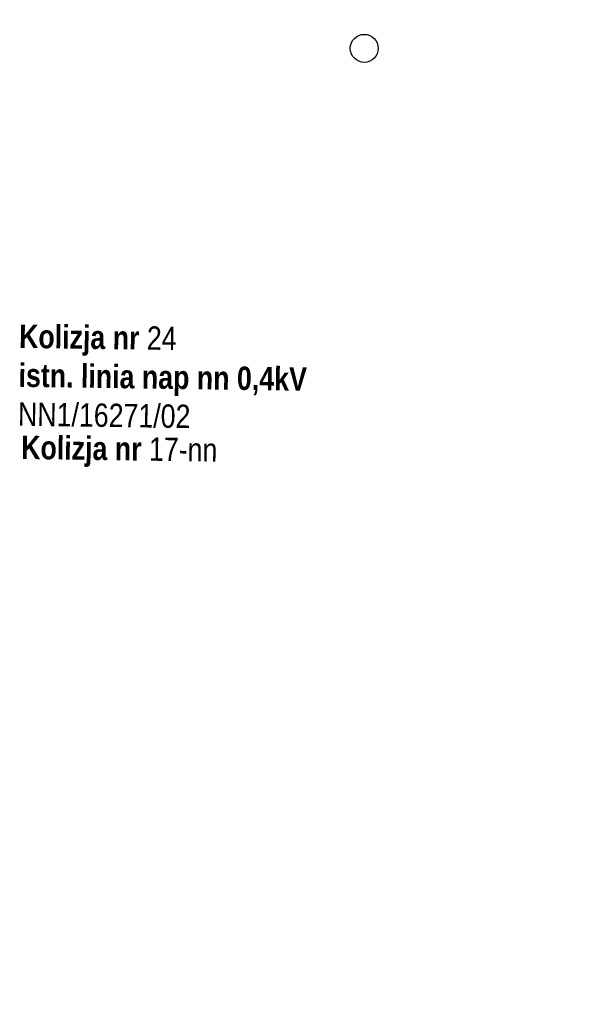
# Model space of a CAD drawing. Header units: millimetres. Extents: x 6504137 to 6515825, y 5737606 to 5784558.
# Tile 52 of 115: x 6512075 to 6512313, y 5757597 to 5758019. Entities that reach past the tile are written whole.
import ezdxf

# ---------------------------------------------------------------- set-up
doc = ezdxf.new("R2010")
doc.units = ezdxf.units.MM
doc.layers.add('#Nr Działek', color=6, linetype='Continuous')
doc.layers.add('_Kąt załomu', color=7, linetype='Continuous')
doc.layers.add('_trasa_slupy', color=1, linetype='Continuous', lineweight=20)
doc.styles.add('Arial_Narr', font='ARIALN.TTF')
doc.styles.get("Standard").update_dxf_attribs({"font": 'ARIALN.TTF'})
doc.dimstyles.new('Kat załomu', dxfattribs={"dimtxt": 2.2, "dimasz": 5, "dimexe": 0.18, "dimexo": 0.0625, "dimtad": 0, "dimtih": 1, "dimtoh": 1, "dimdec": 4, "dimzin": 0, "dimdsep": 46, "dimtxsty": 'Standard', "dimcen": 0.9, "dimse1": 1, "dimse2": 1, "dimadec": 0, "dimazin": 0, "dimtfac": 1, "dimtdec": 4, "dimtofl": 0, "dimtmove": 0, "dimatfit": 3, "dimfxl": 1, "dimtolj": 1, "dimtzin": 0, "dimarcsym": 0})

# ---------------------------------------------------------------- blocks, each defined once
blk = doc.blocks.new('*D39')
at = {"layer": '_Kąt załomu', "color": 0, "lineweight": -2, "transparency": 16777216}
for start, end in [(327.3791, 68.7131), (208.9969, 310.3276)]:
    blk.add_arc((6513068.9, 5758234.53), 21.62, start, end, dxfattribs=at)
at = {"layer": '_Kąt załomu', "color": 0, "transparency": 16777216}
for points in [[(6513076.54, 5758253.87), (6513076.96, 5758255.48), (6513071.91, 5758255.94)], [(6513049.22, 5758223.74), (6513050.77, 5758224.37), (6513048.09, 5758228.68)]]:
    blk.add_solid(points, dxfattribs=at)
at = {"layer": 'Defpoints', "color": 0, "transparency": 16777216}
for p in [(6513238.18, 5759438.35), (6513068.9, 5758234.53), (6513071.84, 5758213.12), (6510843.99, 5757608.54)]:
    blk.add_point(p, dxfattribs=at)
at = {"layer": '_Kąt załomu', "color": 0, "transparency": 16777216, "insert": (6513085.18, 5758220.31), "char_height": 2.2, "attachment_point": 5, "rotation": 229}
blk.add_mtext('\\A1;246°', dxfattribs=at)
blk = doc.blocks.new('*D40')
at = {"layer": '_Kąt załomu', "color": 0, "lineweight": -2, "transparency": 16777216}
for start, end in [(315.0348, 4.8654), (251.7152, 301.5499)]:
    blk.add_arc((6510843.99, 5757608.54), 26.45, start, end, dxfattribs=at)
at = {"layer": '_Kąt załomu', "color": 0, "transparency": 16777216}
for points in [[(6510869.52, 5757610.64), (6510871.16, 5757610.94), (6510869.44, 5757615.71)], [(6510835.35, 5757582.67), (6510836.02, 5757584.2), (6510831.11, 5757585.44)]]:
    blk.add_solid(points, dxfattribs=at)
at = {"layer": 'Defpoints', "color": 0, "transparency": 16777216}
for p in [(6513068.9, 5758234.53), (6510843.99, 5757608.54), (6510851.19, 5757583.1), (6510579.26, 5757133.59)]:
    blk.add_point(p, dxfattribs=at)
at = {"layer": '_Kąt załomu', "color": 0, "transparency": 16777216, "insert": (6510860.37, 5757587.79), "char_height": 2.2, "attachment_point": 5, "rotation": 218}
blk.add_mtext('\\A1;135°', dxfattribs=at)

msp = doc.modelspace()

# ---------------------------------------------------------------- linework, layer by layer
at = {"layer": '#Nr Działek'}
msp.add_circle((6512222.43, 5758007.06), 6, dxfattribs=at)

# ---------------------------------------------------------------- texts
at = {"layer": '_trasa_slupy', "char_height": 10, "width": 348.1955042, "attachment_point": 1, "rotation": 359.205026, "style": 'Arial_Narr'}
for s, insert in [('{\\fArial Narrow|b1|i0|c238|p34;Kolizja nr }24\\P{\\fArial Narrow|b1|i0|c238|p34;istn. linia nap nn 0,4kV\\P}NN1/16271/02', (6512074.63633, 5757888.72387)), ('{\\fArial Narrow|b1|i0|c238|p34;Kolizja nr }25\\Pistn. linia nap  SN 15kV\\PSN1/01009/08\\P{\\fArial Narrow|b1|i0|c238|p34;Kolizja nr }26\\P{\\fArial Narrow|b1|i0|c238|p34;istn. linia nap nn 0,4kV\\PNN1/16271/02}', (6511938.44654, 5757830.0106))]:
    msp.add_mtext(s, dxfattribs=dict(at, insert=insert))
at = {"layer": '_trasa_slupy', "color": 5, "insert": (6512075.53247, 5757841.14477), "char_height": 10, "width": 348.1955042, "attachment_point": 1, "rotation": 359.205026, "style": 'Arial_Narr'}
msp.add_mtext('{\\fArial Narrow|b1|i0|c238|p34;Kolizja nr }17-nn', dxfattribs=at)

# ---------------------------------------------------------------- dimensions: what is measured, and where the dimension line sits
at = {"layer": '_Kąt załomu'}
for base, center, p1, p2, picture, middle, turn in [((6513071.83868, 5758213.11917), (6513068.902, 5758234.535), (6513238.178, 5759438.352), (6510843.987, 5757608.54399), '*D39', (6513085.18004, 5758220.31223), 229), ((6510851.19469, 5757583.09922), (6510843.98701, 5757608.544), (6513068.902, 5758234.535), (6510579.264, 5757133.586), '*D40', (6510860.37414, 5757587.78709), 218)]:
    dim = msp.add_angular_dim_3p(base=base, center=center, p1=p1, p2=p2, dimstyle='Kat załomu', dxfattribs=at)
    dim.commit()
    dim.dimension.update_dxf_attribs({"geometry": picture, "text_midpoint": middle, "text_rotation": turn})

doc.saveas('drawing.dxf')
